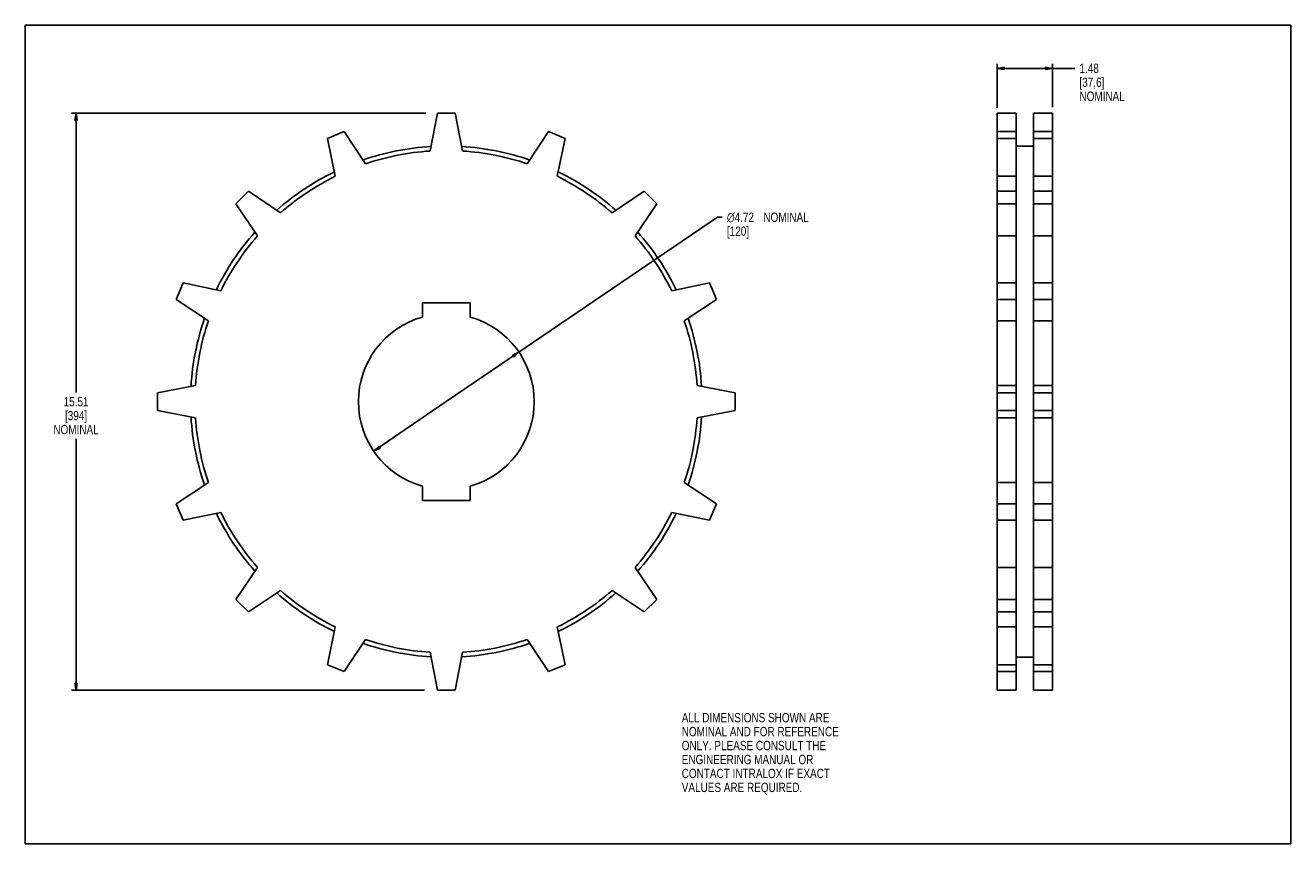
# Model space of a CAD drawing. Header units: inches. Extents: x 0 to 34, y 0 to 22.
import ezdxf

# ---------------------------------------------------------------- set-up
doc = ezdxf.new("R2010")
doc.units = ezdxf.units.IN
doc.header["$LTSCALE"] = 1.87
doc.header["$MEASUREMENT"] = 0
doc.layers.get('0').update_dxf_attribs({"linetype": 'CONTINUOUS'})
doc.styles.get("Standard").update_dxf_attribs({"font": 'txt', "width": 0.8})
doc.styles.add('TEXTSTYLE_1', font='gdt', dxfattribs={"width": 0.8})
doc.dimstyles.new('DIMSTYLE_1', dxfattribs={"dimtxt": 0.25, "dimasz": 0.1875, "dimexe": 0.18, "dimexo": 0.0625, "dimgap": 0.09, "dimtad": 0, "dimtih": 1, "dimtoh": 1, "dimzin": 4, "dimdsep": 46, "dimtxsty": 'STANDARD', "dimblk": 'CLOSED', "dimblk1": 'CLOSED', "dimblk2": 'CLOSED', "dimcen": 0.09, "dimadec": 0, "dimazin": 0, "dimtp": 0.019685, "dimtm": 0.019685, "dimtfac": 1, "dimtofl": 0, "dimtmove": 0, "dimatfit": 3, "dimldrblk": 'CLOSED', "dimfxl": 1, "dimtolj": 1, "dimtzin": 4, "dimarcsym": 0})
doc.dimstyles.new('DIMSTYLE_2', dxfattribs={"dimtxt": 0.25, "dimasz": 0.1875, "dimexe": 0.18, "dimexo": 0.0625, "dimgap": 0.09, "dimtad": 0, "dimtih": 1, "dimtoh": 1, "dimzin": 4, "dimdsep": 46, "dimtxsty": 'STANDARD', "dimblk": 'CLOSED', "dimblk1": 'CLOSED', "dimblk2": 'CLOSED', "dimcen": 0.09, "dimadec": 0, "dimazin": 0, "dimtp": 0.011811, "dimtm": 0.011811, "dimtfac": 1, "dimtofl": 0, "dimtmove": 0, "dimatfit": 3, "dimldrblk": 'CLOSED', "dimfxl": 1, "dimtolj": 1, "dimtzin": 4, "dimarcsym": 0})
doc.dimstyles.new('DIMSTYLE_3', dxfattribs={"dimtxt": 0.25, "dimasz": 0.1875, "dimexe": 0.18, "dimexo": 0.0625, "dimgap": 0.09, "dimtad": 0, "dimtih": 1, "dimtoh": 1, "dimzin": 4, "dimdsep": 46, "dimtxsty": 'STANDARD', "dimblk": 'CLOSED', "dimblk1": 'CLOSED', "dimblk2": 'CLOSED', "dimcen": 0.09, "dimadec": 0, "dimazin": 0, "dimtp": 0.011811, "dimtm": 0.011811, "dimtfac": 1, "dimtofl": 0, "dimtmove": 0, "dimatfit": 3, "dimldrblk": 'CLOSED', "dimfxl": 1, "dimtolj": 1, "dimtzin": 4, "dimarcsym": 0})

# ---------------------------------------------------------------- blocks, each defined once
blk = doc.blocks.new('_CLOSED')
at = {"color": 0, "linetype": 'BYBLOCK'}
for p, q in [((0, 0), (-1, 0.17)), ((-1, 0.17), (-1, -0.17)), ((-1, -0.17), (0, 0)), ((-1, 0), (0, 0))]:
    blk.add_line(p, q, dxfattribs=at)
blk = doc.blocks.new('*D0')
at = {"color": 3, "linetype": 'CONTINUOUS'}
for p, q in [((10.765, 19.64), (1.238, 19.64)), ((1.363, 19.64), (1.363, 12.133)), ((1.363, 4.127), (1.363, 10.883)), ((10.729, 4.127), (1.238, 4.127))]:
    blk.add_line(p, q, dxfattribs=at)
at = {"color": 3, "linetype": 'CONTINUOUS', "xscale": 0.1875, "yscale": 0.1875, "zscale": 0.1875}
for p, rotation in [((1.363, 19.64), 90), ((1.363, 4.127), 270)]:
    blk.add_blockref('_CLOSED', p, dxfattribs=dict(at, rotation=rotation))
at = {"color": 3, "linetype": 'CONTINUOUS', "insert": (1.363, 12.008), "char_height": 0.25, "width": 1.4, "attachment_point": 2, "line_spacing_factor": 0.9}
blk.add_mtext('15.51\\P[394]\\PNOMINAL', dxfattribs=at)
blk = doc.blocks.new('*D1')
at = {"color": 3, "linetype": 'CONTINUOUS'}
for p, q in [((26.117, 19.783), (26.117, 20.968)), ((26.117, 20.843), (26.857, 20.843)), ((27.597, 20.843), (26.857, 20.843)), ((26.857, 20.843), (28.199, 20.843)), ((27.597, 19.797), (27.597, 20.968))]:
    blk.add_line(p, q, dxfattribs=at)
at = {"color": 3, "linetype": 'CONTINUOUS', "xscale": 0.1875, "yscale": 0.1875, "zscale": 0.1875, "rotation": 180}
blk.add_blockref('_CLOSED', (26.117, 20.843), dxfattribs=at)
at = {"color": 3, "linetype": 'CONTINUOUS', "xscale": 0.1875, "yscale": 0.1875, "zscale": 0.1875}
blk.add_blockref('_CLOSED', (27.597, 20.843), dxfattribs=at)
at = {"color": 3, "linetype": 'CONTINUOUS', "insert": (28.324, 20.968), "char_height": 0.25, "width": 1.4, "attachment_point": 1, "line_spacing_factor": 0.9}
blk.add_mtext('1.48\\P[37,6]\\PNOMINAL', dxfattribs=at)
blk = doc.blocks.new('*D2')
at = {"color": 3, "linetype": 'CONTINUOUS'}
for p, q in [((11.312, 11.883), (18.602, 16.84)), ((18.602, 16.84), (18.727, 16.84)), ((13.265, 13.211), (11.312, 11.883)), ((9.359, 10.555), (11.312, 11.883))]:
    blk.add_line(p, q, dxfattribs=at)
at = {"color": 3, "linetype": 'CONTINUOUS', "xscale": 0.1875, "yscale": 0.1875, "zscale": 0.1875}
for p, rotation in [((13.265, 13.211), 34.2113572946), ((9.359, 10.555), 214.2113572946)]:
    blk.add_blockref('_CLOSED', p, dxfattribs=dict(at, rotation=rotation))
at = {"color": 3, "linetype": 'CONTINUOUS', "insert": (18.852, 16.965), "char_height": 0.25, "width": 2.93333, "attachment_point": 1, "line_spacing_factor": 0.9, "style": 'TEXTSTYLE_1'}
blk.add_mtext('{\\Fgdt;n}\\Ftxt;4.72{\\Ftxt.shx;\\W0.800000;\\H0.250000; } NOMINAL\\P[120]', dxfattribs=at)

msp = doc.modelspace()

# ---------------------------------------------------------------- linework, layer by layer
at = {"color": 7, "linetype": 'CONTINUOUS'}
for p, q in [((0, 0), (0, 22)), ((0, 22), (34, 22)), ((34, 0), (34, 22)), ((11.072, 19.64), (10.874, 18.621)), ((11.552, 19.64), (11.072, 19.64)), ((11.75, 18.621), (11.552, 19.64)), ((26.117, 4.127), (26.117, 19.64)), ((26.627, 19.64), (26.117, 19.64)), ((26.627, 4.127), (26.627, 19.64)), ((27.087, 4.127), (27.087, 19.64)), ((27.597, 19.64), (27.087, 19.64)), ((27.597, 4.127), (27.597, 19.64)), ((8.565, 19.141), (8.122, 18.958)), ((9.138, 18.275), (8.565, 19.141)), ((14.059, 19.141), (13.485, 18.275)), ((14.502, 18.958), (14.059, 19.141)), ((26.627, 19.141), (26.117, 19.141)), ((27.597, 19.141), (27.087, 19.141)), ((8.122, 18.958), (8.329, 17.94)), ((14.295, 17.94), (14.502, 18.958)), ((26.627, 18.958), (26.117, 18.958)), ((27.087, 18.755), (26.627, 18.755)), ((27.597, 18.958), (27.087, 18.958)), ((26.627, 17.94), (26.117, 17.94)), ((27.597, 17.94), (27.087, 17.94)), ((5.997, 17.538), (5.658, 17.198)), ((6.858, 16.957), (5.997, 17.538)), ((16.627, 17.538), (15.766, 16.957)), ((16.966, 17.198), (16.627, 17.538)), ((26.627, 17.538), (26.117, 17.538)), ((27.597, 17.538), (27.087, 17.538)), ((5.658, 17.198), (6.238, 16.337)), ((16.386, 16.337), (16.966, 17.198)), ((26.627, 17.198), (26.117, 17.198)), ((27.597, 17.198), (27.087, 17.198)), ((26.627, 16.337), (26.117, 16.337)), ((27.597, 16.337), (27.087, 16.337)), ((4.238, 15.073), (4.054, 14.63)), ((5.255, 14.866), (4.238, 15.073)), ((18.386, 15.073), (17.369, 14.866)), ((18.57, 14.63), (18.386, 15.073)), ((26.627, 15.073), (26.117, 15.073)), ((27.597, 15.073), (27.087, 15.073)), ((4.054, 14.63), (4.92, 14.057)), ((17.704, 14.057), (18.57, 14.63)), ((26.627, 14.63), (26.117, 14.63)), ((27.597, 14.63), (27.087, 14.63)), ((10.675, 14.536), (10.675, 14.158)), ((11.949, 14.536), (10.675, 14.536)), ((11.949, 14.158), (11.949, 14.536)), ((26.627, 14.057), (26.117, 14.057)), ((27.597, 14.057), (27.087, 14.057)), ((4.575, 12.321), (3.555, 12.123)), ((19.069, 12.123), (18.049, 12.321)), ((26.627, 12.321), (26.117, 12.321)), ((27.597, 12.321), (27.087, 12.321)), ((3.555, 12.123), (3.555, 11.643)), ((19.069, 11.643), (19.069, 12.123)), ((26.627, 12.123), (26.117, 12.123)), ((27.597, 12.123), (27.087, 12.123)), ((3.555, 11.643), (4.575, 11.445)), ((18.049, 11.445), (19.069, 11.643)), ((26.627, 11.643), (26.117, 11.643)), ((27.597, 11.643), (27.087, 11.643)), ((26.627, 11.445), (26.117, 11.445)), ((27.597, 11.445), (27.087, 11.445)), ((4.92, 9.71), (4.054, 9.137)), ((10.675, 9.609), (10.675, 9.23)), ((11.949, 9.23), (11.949, 9.609)), ((18.57, 9.137), (17.704, 9.71)), ((26.627, 9.71), (26.117, 9.71)), ((27.597, 9.71), (27.087, 9.71)), ((10.675, 9.23), (11.949, 9.23)), ((4.054, 9.137), (4.238, 8.693)), ((4.238, 8.693), (5.255, 8.9)), ((17.369, 8.9), (18.386, 8.693)), ((18.386, 8.693), (18.57, 9.137)), ((26.627, 9.137), (26.117, 9.137)), ((27.597, 9.137), (27.087, 9.137)), ((26.627, 8.693), (26.117, 8.693)), ((27.597, 8.693), (27.087, 8.693)), ((6.238, 7.429), (5.658, 6.568)), ((16.966, 6.568), (16.386, 7.429)), ((26.627, 7.429), (26.117, 7.429)), ((27.597, 7.429), (27.087, 7.429)), ((5.997, 6.229), (6.858, 6.809)), ((15.766, 6.809), (16.627, 6.229)), ((5.658, 6.568), (5.997, 6.229)), ((16.627, 6.229), (16.966, 6.568)), ((26.627, 6.568), (26.117, 6.568)), ((27.597, 6.568), (27.087, 6.568)), ((26.627, 6.229), (26.117, 6.229)), ((27.597, 6.229), (27.087, 6.229)), ((8.329, 5.826), (8.122, 4.809)), ((14.502, 4.809), (14.295, 5.826)), ((26.627, 5.826), (26.117, 5.826)), ((27.597, 5.826), (27.087, 5.826)), ((8.565, 4.625), (9.138, 5.491)), ((13.485, 5.491), (14.059, 4.625)), ((10.874, 5.146), (11.072, 4.127)), ((11.552, 4.127), (11.75, 5.146)), ((8.122, 4.809), (8.565, 4.625)), ((14.059, 4.625), (14.502, 4.809)), ((26.627, 4.809), (26.117, 4.809)), ((27.087, 5.012), (26.627, 5.012)), ((27.597, 4.809), (27.087, 4.809)), ((26.627, 4.625), (26.117, 4.625)), ((27.597, 4.625), (27.087, 4.625)), ((11.072, 4.127), (11.552, 4.127)), ((26.627, 4.127), (26.117, 4.127)), ((27.597, 4.127), (27.087, 4.127)), ((0, 0), (34, 0))]:
    msp.add_line(p, q, dxfattribs=at)
for radius, start, end in [(6.872, 93.4579, 109.0421), (6.872, 70.9579, 86.5421), (6.752, 93.7206, 108.7794), (6.752, 71.2206, 86.2794), (6.872, 115.9579, 131.5421), (6.872, 48.4579, 64.0421), (6.752, 116.2206, 131.2794), (6.752, 48.7206, 63.7794), (6.872, 138.4579, 154.0421), (6.752, 138.7206, 153.7794), (6.752, 26.2206, 41.2794), (6.872, 25.9579, 41.5421), (6.872, 160.9579, 176.5421), (6.752, 161.2206, 176.2794), (2.362, 105.6562, 254.3438), (2.362, 285.6562, 74.3438), (6.752, 3.7206, 18.7794), (6.872, 3.4579, 19.0421), (6.872, 183.4579, 199.0421), (6.752, 183.7206, 198.7794), (6.752, 341.2206, 356.2794), (6.872, 340.9579, 356.5421), (6.872, 205.9579, 221.5421), (6.752, 206.2206, 221.2794), (6.752, 318.7206, 333.7794), (6.872, 318.4579, 334.0421), (6.752, 228.7206, 243.7794), (6.752, 296.2206, 311.2794), (6.872, 228.4579, 244.0421), (6.872, 295.9579, 311.5421), (6.752, 251.2206, 266.2794), (6.752, 273.7206, 288.7794), (6.872, 250.9579, 266.5421), (6.872, 273.4579, 289.0421)]:
    msp.add_arc((11.312, 11.883), radius, start, end, dxfattribs=at)

# ---------------------------------------------------------------- texts
at = {"color": 3, "linetype": 'CONTINUOUS', "insert": (17.638, 3.514), "char_height": 0.25, "width": 5.2, "attachment_point": 1, "line_spacing_factor": 0.9}
msp.add_mtext('ALL DIMENSIONS SHOWN ARE \\PNOMINAL AND FOR REFERENCE \\PONLY. PLEASE CONSULT THE \\PENGINEERING MANUAL OR \\PCONTACT INTRALOX IF EXACT \\PVALUES ARE REQUIRED.', dxfattribs=at)

# ---------------------------------------------------------------- dimensions: what is measured, and where the dimension line sits
at = {"color": 3, "linetype": 'CONTINUOUS'}
dim = msp.add_linear_dim(base=(27.597, 20.843), p1=(26.117, 19.783), p2=(27.597, 19.797), text='<>\\PNOMINAL', dimstyle='DIMSTYLE_2', dxfattribs=at)
dim.commit()
dim.dimension.update_dxf_attribs({"geometry": '*D1', "text_midpoint": (29.024, 20.468), "dimtype": 160})
dim = msp.add_linear_dim(base=(1.363, 4.127), p1=(10.765, 19.64), p2=(10.729, 4.127), angle=270, text='<>\\PNOMINAL', dimstyle='DIMSTYLE_1', dxfattribs=at)
dim.commit()
dim.dimension.update_dxf_attribs({"geometry": '*D0', "text_midpoint": (0.863, 11.508), "dimtype": 160})
dim = msp.add_diameter_dim_2p(p1=(13.265, 13.211), p2=(9.359, 10.555), text='<> NOMINAL', dimstyle='DIMSTYLE_3', dxfattribs=at)
dim.commit()
dim.dimension.update_dxf_attribs({"geometry": '*D2', "text_midpoint": (20.319, 16.652), "dimtype": 163})

doc.saveas('drawing.dxf')
